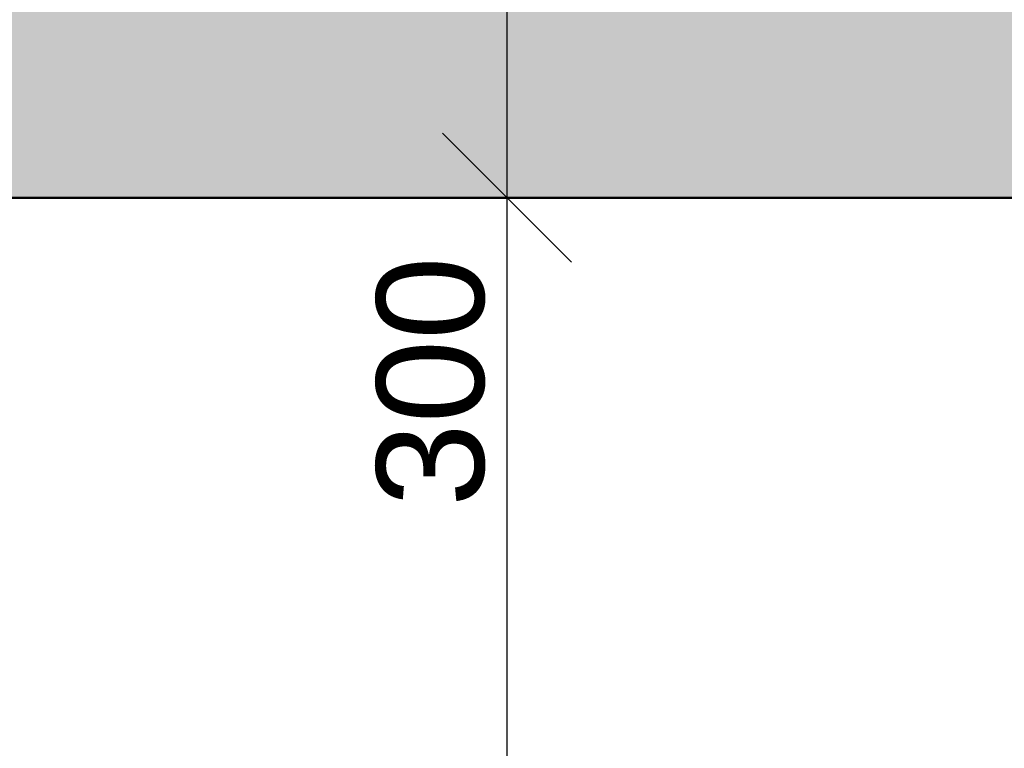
# Model space of a CAD drawing. Header units: millimetres. Extents: x -25478 to 4005, y -8416 to 11348.
# Tile 201 of 256: x -4094 to -2950, y 2540 to 3387. Entities that reach past the tile are written whole.
import ezdxf

# ---------------------------------------------------------------- set-up
doc = ezdxf.new("R2010")
doc.units = ezdxf.units.MM
doc.header["$MEASUREMENT"] = 0
for name, color, linetype in [('POHLED ZÁPADNÍ_1_Konstrukce - nosné', 7, 'Continuous'), ('POHLED ZÁPADNÍ_1_Kóty - SP', 7, 'Continuous'), ('POHLED ZÁPADNÍ_1_Nové_Kóty - SP', 7, 'Continuous'), ('POHLED ZÁPADNÍ_1_Výplně – Řezové', 7, 'Continuous')]:
    doc.layers.add(name, color=color, linetype=linetype)
doc.styles.add('GENEROVANÝ_STYL_2', font='txt')

msp = doc.modelspace()

# ---------------------------------------------------------------- hatches: boundary and pattern name
at = {"layer": 'POHLED ZÁPADNÍ_1_Výplně – Řezové', "linetype": 'Continuous', "lineweight": 13}
msp.add_hatch(color=254, dxfattribs=at).paths.add_polyline_path([(-10980.7, 3180), (-2556, 3180), (-2556, 3480), (-10980.7, 3480)])

# ---------------------------------------------------------------- linework, layer by layer
at = {"layer": 'POHLED ZÁPADNÍ_1_Konstrukce - nosné', "color": 251, "linetype": 'Continuous', "lineweight": 13, "true_color": 0x6a6a6a}
msp.add_line((-6347.6, 3180), (-321.5, 3180), dxfattribs=at)
at = {"layer": 'POHLED ZÁPADNÍ_1_Konstrukce - nosné', "color": 7, "linetype": 'Continuous', "lineweight": 50, "flags": 128}
msp.add_lwpolyline([(-821.7, 3180), (-2556, 3180), (-5857.9, 3180)], dxfattribs=at)
at = {"layer": 'POHLED ZÁPADNÍ_1_Nové_Kóty - SP', "color": 1, "linetype": 'Continuous', "lineweight": 25}
for p, q in [((-3527.9, 3180), (-3527.9, 3480)), ((-3602.9, 3255), (-3452.9, 3105)), ((-3227.9, 3180), (-3668.5, 3180)), ((-3527.9, 480), (-3527.9, 3180))]:
    msp.add_line(p, q, dxfattribs=at)

# ---------------------------------------------------------------- texts
at = {"layer": 'POHLED ZÁPADNÍ_1_Kóty - SP', "color": 1, "linetype": 'Continuous', "lineweight": 25, "insert": (-3552.9, 2820.4), "char_height": 125, "width": 284.572, "attachment_point": 7, "rotation": 90, "style": 'GENEROVANÝ_STYL_2'}
msp.add_mtext('\\A1;{\\pql;\\fArial|b0|i0|c0|p38;300}', dxfattribs=at)

doc.saveas('drawing.dxf')
